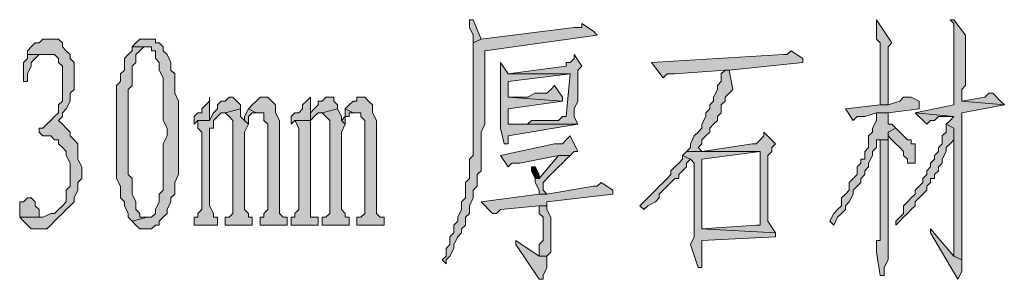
# Model space of a CAD drawing. Extents: x 566443 to 590371, y 3845226 to 3876576.
# Tile 202 of 221: x 586688.74 to 586699.49, y 3853981.88 to 3853984.72. Entities that reach past the tile are written whole.
import ezdxf

# ---------------------------------------------------------------- set-up
doc = ezdxf.new("R2010")
doc.units = 0
doc.layers.add('C00-00-00', color=7, linetype='CONTINUOUS')

msp = doc.modelspace()

# ---------------------------------------------------------------- hatches: boundary and pattern name
at = {"layer": 'C00-00-00'}
h = msp.add_hatch(color=256, dxfattribs=at)
h.dxf.hatch_style = 2
h.paths.add_polyline_path([(586694.875, 3853984.679), (586694.875, 3853984.636), (586694.833, 3853984.636), (586694.791, 3853984.636), (586693.775, 3853984.509), (586693.69, 3853984.467), (586693.69, 3853983.282), (586693.69, 3853983.239), (586693.648, 3853983.197), (586693.648, 3853982.985), (586693.605, 3853982.943), (586693.605, 3853982.774), (586693.563, 3853982.731), (586693.563, 3853982.647), (586693.521, 3853982.562), (586693.521, 3853982.52), (586693.478, 3853982.477), (586693.478, 3853982.393), (586693.436, 3853982.35), (586693.436, 3853982.266), (586693.394, 3853982.223), (586693.394, 3853982.139), (586693.351, 3853982.096), (586693.394, 3853982.054), (586693.394, 3853982.096), (586693.436, 3853982.139), (586693.478, 3853982.223), (586693.478, 3853982.266), (586693.521, 3853982.35), (586693.563, 3853982.393), (586693.563, 3853982.435), (586693.605, 3853982.477), (586693.605, 3853982.562), (586693.648, 3853982.604), (586693.648, 3853982.689), (586693.69, 3853982.774), (586693.69, 3853982.858), (586693.732, 3853982.901), (586693.732, 3853983.028), (586693.775, 3853983.07), (586693.775, 3853983.493), (586693.817, 3853983.578), (586693.817, 3853984.382), (586695.045, 3853984.552), (586695.002, 3853984.594)])
h = msp.add_hatch(color=256, dxfattribs=at)
h.dxf.hatch_style = 2
h.paths.add_polyline_path([(586693.69, 3853984.721), (586693.648, 3853984.721), (586693.648, 3853984.636), (586693.69, 3853984.552), (586693.69, 3853984.467), (586693.775, 3853984.509)])
h = msp.add_hatch(color=256, dxfattribs=at)
h.dxf.hatch_style = 2
h.paths.add_polyline_path([(586698.093, 3853984.721), (586698.093, 3853984.509), (586698.135, 3853984.467), (586698.135, 3853983.79), (586698.22, 3853983.79), (586698.22, 3853984.086), (586698.22, 3853984.128), (586698.22, 3853984.425), (586698.262, 3853984.467)])
h = msp.add_hatch(color=256, dxfattribs=at)
h.dxf.hatch_style = 2
h.paths.add_polyline_path([(586698.939, 3853984.721), (586698.897, 3853984.721), (586698.939, 3853984.679), (586698.939, 3853983.79), (586698.516, 3853983.705), (586698.939, 3853983.663), (586698.897, 3853983.62), (586698.855, 3853983.578), (586698.939, 3853983.536), (586698.939, 3853982.139), (586699.024, 3853982.096), (586699.024, 3853982.562), (586699.024, 3853982.689), (586699.024, 3853983.705), (586699.49, 3853983.79), (586699.024, 3853983.832), (586699.024, 3853983.959), (586699.066, 3853984.001), (586699.066, 3853984.552)])
h = msp.add_hatch(color=256, dxfattribs=at)
h.dxf.hatch_style = 2
h.paths.add_polyline_path([(586689.076, 3853984.509), (586688.991, 3853984.509), (586688.949, 3853984.467), (586688.906, 3853984.467), (586688.864, 3853984.425), (586688.822, 3853984.382), (586688.822, 3853984.34), (586689.033, 3853984.34), (586689.118, 3853984.34), (586689.16, 3853984.298), (586689.16, 3853984.255), (586689.203, 3853984.213), (586689.203, 3853983.832), (586689.16, 3853983.79), (586689.16, 3853983.705), (586689.118, 3853983.663), (586689.076, 3853983.62), (586689.033, 3853983.578), (586688.991, 3853983.536), (586688.949, 3853983.536), (586688.949, 3853983.493), (586688.991, 3853983.451), (586689.076, 3853983.451), (586689.118, 3853983.409), (586689.16, 3853983.409), (586689.16, 3853983.366), (586689.203, 3853983.324), (586689.245, 3853983.282), (586689.245, 3853983.239), (586689.287, 3853983.155), (586689.287, 3853982.901), (586689.245, 3853982.858), (586689.245, 3853982.731), (586689.203, 3853982.689), (586689.16, 3853982.647), (586689.118, 3853982.604), (586689.076, 3853982.604), (586688.991, 3853982.562), (586688.737, 3853982.562), (586688.779, 3853982.52), (586688.822, 3853982.477), (586688.864, 3853982.435), (586689.033, 3853982.435), (586689.076, 3853982.477), (586689.118, 3853982.52), (586689.16, 3853982.562), (586689.203, 3853982.604), (586689.245, 3853982.647), (586689.287, 3853982.689), (586689.33, 3853982.731), (586689.33, 3853982.774), (586689.372, 3853982.858), (586689.372, 3853982.943), (586689.414, 3853982.985), (586689.414, 3853983.112), (586689.372, 3853983.197), (586689.372, 3853983.366), (586689.33, 3853983.409), (586689.287, 3853983.451), (586689.287, 3853983.493), (586689.245, 3853983.536), (586689.203, 3853983.578), (586689.16, 3853983.62), (586689.203, 3853983.663), (586689.203, 3853983.705), (586689.245, 3853983.747), (586689.287, 3853983.832), (586689.287, 3853983.917), (586689.33, 3853983.959), (586689.33, 3853984.255), (586689.287, 3853984.298), (586689.287, 3853984.34), (586689.245, 3853984.382), (586689.203, 3853984.425), (586689.203, 3853984.467), (586689.16, 3853984.509)])
h = msp.add_hatch(color=256, dxfattribs=at)
h.dxf.hatch_style = 2
h.paths.add_polyline_path([(586690.134, 3853984.509), (586690.049, 3853984.509), (586690.007, 3853984.467), (586689.965, 3853984.425), (586690.176, 3853984.425), (586690.176, 3853984.382), (586690.219, 3853984.382), (586690.219, 3853984.298), (586690.261, 3853984.255), (586690.261, 3853984.171), (586690.303, 3853984.086), (586690.303, 3853983.62), (586690.346, 3853983.536), (586690.346, 3853983.493), (586690.346, 3853983.451), (586690.303, 3853983.366), (586690.303, 3853982.858), (586690.261, 3853982.816), (586690.261, 3853982.731), (586690.219, 3853982.647), (586690.219, 3853982.604), (586690.176, 3853982.562), (586690.134, 3853982.562), (586689.965, 3853982.52), (586690.007, 3853982.477), (586690.049, 3853982.435), (586690.176, 3853982.435), (586690.219, 3853982.477), (586690.261, 3853982.477), (586690.261, 3853982.52), (586690.303, 3853982.562), (586690.346, 3853982.604), (586690.346, 3853982.647), (586690.388, 3853982.731), (586690.388, 3853982.774), (586690.43, 3853982.816), (586690.43, 3853982.943), (586690.473, 3853983.028), (586690.473, 3853983.832), (586690.43, 3853983.917), (586690.43, 3853984.128), (586690.388, 3853984.171), (586690.388, 3853984.255), (586690.346, 3853984.34), (586690.303, 3853984.382), (586690.303, 3853984.425), (586690.261, 3853984.467), (586690.219, 3853984.467), (586690.219, 3853984.509)])
h = msp.add_hatch(color=256, dxfattribs=at)
h.dxf.hatch_style = 2
h.paths.add_polyline_path([(586689.965, 3853984.425), (586689.965, 3853984.382), (586689.922, 3853984.34), (586689.88, 3853984.298), (586689.88, 3853984.171), (586689.838, 3853984.128), (586689.838, 3853984.044), (586689.795, 3853984.001), (586689.795, 3853982.985), (586689.838, 3853982.901), (586689.838, 3853982.774), (586689.88, 3853982.731), (586689.88, 3853982.689), (586689.922, 3853982.604), (586689.922, 3853982.562), (586689.965, 3853982.52), (586690.134, 3853982.562), (586690.049, 3853982.562), (586690.049, 3853982.604), (586690.007, 3853982.647), (586690.007, 3853982.731), (586689.965, 3853982.816), (586689.965, 3853982.985), (586689.922, 3853983.028), (586689.922, 3853983.959), (586689.965, 3853984.001), (586689.965, 3853984.213), (586690.007, 3853984.255), (586690.007, 3853984.34), (586690.049, 3853984.382), (586690.092, 3853984.425), (586690.134, 3853984.425)])
h = msp.add_hatch(color=256, dxfattribs=at)
h.dxf.hatch_style = 2
h.paths.add_polyline_path([(586697.161, 3853984.382), (586697.119, 3853984.34), (586697.077, 3853984.34), (586695.637, 3853984.255), (586695.764, 3853984.086), (586695.807, 3853984.128), (586695.891, 3853984.128), (586696.442, 3853984.171), (586696.484, 3853984.171), (586697.288, 3853984.255), (586697.288, 3853984.298)])
h = msp.add_hatch(color=256, dxfattribs=at)
h.dxf.hatch_style = 2
h.paths.add_polyline_path([(586688.822, 3853984.34), (586688.822, 3853984.298), (586688.779, 3853984.255), (586688.779, 3853984.044), (586688.822, 3853984.044), (586688.822, 3853984.128), (586688.864, 3853984.213), (586688.864, 3853984.255), (586688.906, 3853984.298), (586688.949, 3853984.34), (586689.033, 3853984.34)])
h = msp.add_hatch(color=256, dxfattribs=at)
h.dxf.hatch_style = 2
h.paths.add_polyline_path([(586693.986, 3853984.255), (586693.986, 3853983.536), (586694.029, 3853983.366), (586694.071, 3853983.366), (586694.071, 3853983.409), (586694.071, 3853983.451), (586694.833, 3853983.578), (586694.071, 3853983.578), (586694.071, 3853983.62), (586694.071, 3853983.663), (586694.071, 3853983.747), (586694.664, 3853983.832), (586694.071, 3853983.874), (586694.071, 3853984.044), (586694.748, 3853984.128), (586694.071, 3853984.128)])
h = msp.add_hatch(color=256, dxfattribs=at)
h.dxf.hatch_style = 2
h.paths.add_polyline_path([(586694.791, 3853984.34), (586694.791, 3853984.298), (586694.748, 3853984.255), (586694.706, 3853984.255), (586694.706, 3853984.213), (586694.071, 3853984.128), (586694.748, 3853984.128), (586694.706, 3853983.663), (586694.664, 3853983.663), (586694.621, 3853983.62), (586694.325, 3853983.62), (586694.283, 3853983.578), (586694.071, 3853983.578), (586694.833, 3853983.578), (586694.791, 3853983.663), (586694.791, 3853983.747), (586694.833, 3853983.832), (586694.833, 3853983.917), (586694.833, 3853984.171), (586694.875, 3853984.213)])
h = msp.add_hatch(color=256, dxfattribs=at)
h.dxf.hatch_style = 2
h.paths.add_polyline_path([(586696.484, 3853984.171), (586696.442, 3853984.171), (586696.399, 3853984.128), (586696.399, 3853984.044), (586696.357, 3853984.001), (586696.357, 3853983.959), (586696.315, 3853983.874), (586696.315, 3853983.832), (586696.272, 3853983.79), (586696.272, 3853983.747), (586696.23, 3853983.705), (586696.23, 3853983.663), (586696.188, 3853983.578), (586696.188, 3853983.536), (586696.145, 3853983.493), (586696.103, 3853983.451), (586696.061, 3853983.366), (586696.061, 3853983.324), (586696.018, 3853983.282), (586696.188, 3853983.282), (586696.145, 3853983.324), (586696.188, 3853983.366), (586696.188, 3853983.409), (586696.23, 3853983.451), (586696.272, 3853983.493), (586696.272, 3853983.536), (586696.315, 3853983.578), (586696.357, 3853983.62), (586696.357, 3853983.663), (586696.399, 3853983.705), (586696.399, 3853983.79), (586696.442, 3853983.832), (586696.442, 3853983.874), (586696.484, 3853983.917), (586696.526, 3853983.959)])
h = msp.add_hatch(color=256, dxfattribs=at)
h.dxf.hatch_style = 2
h.paths.add_polyline_path([(586694.579, 3853984.001), (586694.537, 3853983.959), (586694.494, 3853983.917), (586694.367, 3853983.917), (586694.283, 3853983.874), (586694.071, 3853983.874), (586694.664, 3853983.832), (586694.664, 3853983.874)])
h = msp.add_hatch(color=256, dxfattribs=at)
h.dxf.hatch_style = 2
h.paths.add_polyline_path([(586690.811, 3853983.874), (586690.811, 3853983.832), (586690.769, 3853983.79), (586690.727, 3853983.747), (586690.727, 3853983.705), (586690.684, 3853983.705), (586690.642, 3853983.663), (586690.642, 3853983.578), (586690.684, 3853983.62), (586690.811, 3853983.62)])
h = msp.add_hatch(color=256, dxfattribs=at)
h.dxf.hatch_style = 2
h.paths.add_polyline_path([(586691.065, 3853983.874), (586691.023, 3853983.874), (586690.981, 3853983.832), (586690.938, 3853983.832), (586690.896, 3853983.79), (586690.896, 3853983.747), (586690.854, 3853983.705), (586690.811, 3853983.62), (586690.684, 3853983.62), (586690.684, 3853983.536), (586690.727, 3853983.493), (586690.727, 3853982.647), (586690.684, 3853982.604), (586690.684, 3853982.562), (586690.642, 3853982.562), (586690.642, 3853982.477), (586690.896, 3853982.477), (586690.896, 3853982.562), (586690.854, 3853982.562), (586690.854, 3853982.604), (586690.811, 3853982.689), (586690.811, 3853983.536), (586690.854, 3853983.536), (586690.854, 3853983.62), (586690.896, 3853983.663), (586690.938, 3853983.705), (586690.981, 3853983.705), (586691.15, 3853983.747), (586691.15, 3853983.79), (586691.108, 3853983.832)])
h = msp.add_hatch(color=256, dxfattribs=at)
h.dxf.hatch_style = 2
h.paths.add_polyline_path([(586691.404, 3853983.874), (586691.362, 3853983.874), (586691.319, 3853983.832), (586691.277, 3853983.79), (586691.235, 3853983.747), (586691.319, 3853983.705), (586691.404, 3853983.705), (586691.404, 3853983.663), (586691.404, 3853983.62), (586691.446, 3853983.578), (586691.446, 3853982.647), (586691.404, 3853982.604), (586691.404, 3853982.562), (586691.362, 3853982.562), (586691.362, 3853982.477), (586691.658, 3853982.477), (586691.658, 3853982.562), (586691.616, 3853982.562), (586691.573, 3853982.604), (586691.573, 3853982.647), (586691.573, 3853983.62), (586691.531, 3853983.705), (586691.531, 3853983.79), (586691.489, 3853983.832), (586691.446, 3853983.874)])
h = msp.add_hatch(color=256, dxfattribs=at)
h.dxf.hatch_style = 2
h.paths.add_polyline_path([(586691.912, 3853983.874), (586691.87, 3853983.832), (586691.827, 3853983.79), (586691.827, 3853983.747), (586691.785, 3853983.705), (586691.743, 3853983.705), (586691.7, 3853983.663), (586691.7, 3853983.578), (586691.743, 3853983.62), (586691.912, 3853983.62)])
h = msp.add_hatch(color=256, dxfattribs=at)
h.dxf.hatch_style = 2
h.paths.add_polyline_path([(586692.124, 3853983.874), (586692.081, 3853983.874), (586692.039, 3853983.832), (586691.997, 3853983.832), (586691.997, 3853983.79), (586691.954, 3853983.747), (586691.912, 3853983.705), (586691.912, 3853983.62), (586691.743, 3853983.62), (586691.785, 3853983.536), (586691.785, 3853982.647), (586691.743, 3853982.604), (586691.743, 3853982.562), (586691.7, 3853982.562), (586691.7, 3853982.477), (586691.997, 3853982.477), (586691.997, 3853982.562), (586691.954, 3853982.562), (586691.912, 3853982.562), (586691.912, 3853982.604), (586691.912, 3853983.62), (586691.954, 3853983.663), (586691.997, 3853983.705), (586692.039, 3853983.705), (586692.208, 3853983.747), (586692.208, 3853983.79), (586692.166, 3853983.832), (586692.166, 3853983.874)])
h = msp.add_hatch(color=256, dxfattribs=at)
h.dxf.hatch_style = 2
h.paths.add_polyline_path([(586692.462, 3853983.874), (586692.42, 3853983.874), (586692.42, 3853983.832), (586692.378, 3853983.832), (586692.335, 3853983.79), (586692.293, 3853983.747), (586692.378, 3853983.705), (586692.462, 3853983.705), (586692.462, 3853983.663), (586692.505, 3853983.62), (586692.505, 3853982.604), (586692.462, 3853982.562), (586692.42, 3853982.562), (586692.42, 3853982.477), (586692.716, 3853982.477), (586692.716, 3853982.562), (586692.674, 3853982.562), (586692.632, 3853982.604), (586692.632, 3853982.647), (586692.632, 3853983.62), (586692.589, 3853983.705), (586692.589, 3853983.79), (586692.547, 3853983.832), (586692.505, 3853983.874)])
h = msp.add_hatch(color=256, dxfattribs=at)
h.dxf.hatch_style = 2
h.paths.add_polyline_path([(586698.474, 3853983.874), (586698.389, 3853983.874), (586698.347, 3853983.832), (586698.22, 3853983.79), (586698.135, 3853983.79), (586697.754, 3853983.747), (586697.839, 3853983.62), (586697.881, 3853983.663), (586697.966, 3853983.663), (586698.093, 3853983.705), (586698.22, 3853983.705), (586698.558, 3853983.747), (586698.558, 3853983.832)])
h = msp.add_hatch(color=256, dxfattribs=at)
h.dxf.hatch_style = 2
h.paths.add_polyline_path([(586699.363, 3853983.917), (586699.32, 3853983.917), (586699.278, 3853983.874), (586699.024, 3853983.832), (586699.49, 3853983.79), (586699.447, 3853983.832)])
h = msp.add_hatch(color=256, dxfattribs=at)
h.dxf.hatch_style = 2
h.paths.add_polyline_path([(586691.15, 3853983.747), (586690.981, 3853983.705), (586691.023, 3853983.663), (586691.065, 3853983.62), (586691.065, 3853982.604), (586691.023, 3853982.562), (586690.981, 3853982.562), (586690.981, 3853982.477), (586691.277, 3853982.477), (586691.277, 3853982.562), (586691.235, 3853982.562), (586691.235, 3853982.604), (586691.192, 3853982.647), (586691.192, 3853983.493), (586691.235, 3853983.578), (586691.192, 3853983.62), (586691.15, 3853983.663)])
h = msp.add_hatch(color=256, dxfattribs=at)
h.dxf.hatch_style = 2
h.paths.add_polyline_path([(586691.235, 3853983.747), (586691.192, 3853983.663), (586691.192, 3853983.62), (586691.235, 3853983.578), (586691.235, 3853983.663), (586691.277, 3853983.705), (586691.319, 3853983.705)])
h = msp.add_hatch(color=256, dxfattribs=at)
h.dxf.hatch_style = 2
h.paths.add_polyline_path([(586692.208, 3853983.747), (586692.039, 3853983.705), (586692.081, 3853983.663), (586692.124, 3853983.62), (586692.124, 3853982.604), (586692.081, 3853982.562), (586692.039, 3853982.562), (586692.039, 3853982.477), (586692.335, 3853982.477), (586692.335, 3853982.562), (586692.293, 3853982.562), (586692.293, 3853982.604), (586692.251, 3853982.647), (586692.251, 3853983.493), (586692.293, 3853983.578), (586692.251, 3853983.62), (586692.251, 3853983.663)])
h = msp.add_hatch(color=256, dxfattribs=at)
h.dxf.hatch_style = 2
h.paths.add_polyline_path([(586692.293, 3853983.747), (586692.293, 3853983.663), (586692.251, 3853983.62), (586692.293, 3853983.578), (586692.293, 3853983.663), (586692.335, 3853983.663), (586692.335, 3853983.705), (586692.378, 3853983.705)])
h = msp.add_hatch(color=256, dxfattribs=at)
h.dxf.hatch_style = 2
h.paths.add_polyline_path([(586698.22, 3853983.705), (586698.093, 3853983.705), (586698.093, 3853983.663), (586698.093, 3853983.62), (586698.05, 3853983.536), (586698.05, 3853983.493), (586698.008, 3853983.451), (586698.008, 3853983.324), (586697.966, 3853983.282), (586697.966, 3853983.197), (586697.923, 3853983.197), (586697.923, 3853983.155), (586697.881, 3853983.112), (586697.881, 3853983.028), (586697.839, 3853982.985), (586697.796, 3853982.943), (586697.796, 3853982.858), (586697.754, 3853982.816), (586697.712, 3853982.774), (586697.712, 3853982.689), (586697.669, 3853982.647), (586697.627, 3853982.604), (586697.585, 3853982.52), (586697.627, 3853982.477), (586697.669, 3853982.562), (586697.712, 3853982.604), (586697.754, 3853982.647), (586697.754, 3853982.689), (586697.796, 3853982.731), (586697.839, 3853982.816), (586697.839, 3853982.858), (586697.881, 3853982.901), (586697.923, 3853982.943), (586697.923, 3853982.985), (586697.966, 3853983.028), (586697.966, 3853983.07), (586698.008, 3853983.112), (586698.008, 3853983.155), (586698.05, 3853983.239), (586698.05, 3853983.282), (586698.093, 3853983.324), (586698.093, 3853983.409), (586698.135, 3853983.409), (586698.22, 3853983.409), (586698.22, 3853983.493), (586698.304, 3853983.536), (586698.262, 3853983.578), (586698.22, 3853983.578), (586698.22, 3853983.62)])
h = msp.add_hatch(color=256, dxfattribs=at)
h.dxf.hatch_style = 2
h.paths.add_polyline_path([(586698.516, 3853983.705), (586698.643, 3853983.578), (586698.685, 3853983.62), (586698.728, 3853983.62), (586698.77, 3853983.663), (586698.939, 3853983.663)])
h = msp.add_hatch(color=256, dxfattribs=at)
h.dxf.hatch_style = 2
h.paths.add_polyline_path([(586696.865, 3853983.493), (586696.865, 3853983.451), (586696.823, 3853983.409), (586696.78, 3853983.366), (586696.738, 3853983.366), (586696.188, 3853983.282), (586696.018, 3853983.282), (586696.823, 3853983.282), (586696.823, 3853982.477), (586696.78, 3853982.477), (586696.188, 3853982.435), (586696.992, 3853982.393), (586696.907, 3853982.52), (586696.907, 3853983.197), (586696.907, 3853983.239), (586696.95, 3853983.282), (586696.95, 3853983.324), (586696.992, 3853983.366)])
h = msp.add_hatch(color=256, dxfattribs=at)
h.dxf.hatch_style = 2
h.paths.add_polyline_path([(586698.304, 3853983.536), (586698.22, 3853983.493), (586698.22, 3853983.451), (586698.262, 3853983.409), (586698.304, 3853983.366), (586698.347, 3853983.324), (586698.389, 3853983.282), (586698.389, 3853983.239), (586698.431, 3853983.197), (586698.431, 3853983.155), (586698.474, 3853983.155), (586698.516, 3853983.155), (586698.516, 3853983.197), (586698.516, 3853983.366), (586698.474, 3853983.366), (586698.474, 3853983.409), (586698.431, 3853983.409), (586698.389, 3853983.451), (586698.347, 3853983.493)])
h = msp.add_hatch(color=256, dxfattribs=at)
h.dxf.hatch_style = 2
h.paths.add_polyline_path([(586698.855, 3853983.578), (586698.855, 3853983.493), (586698.812, 3853983.451), (586698.812, 3853983.366), (586698.77, 3853983.324), (586698.77, 3853983.282), (586698.728, 3853983.239), (586698.728, 3853983.197), (586698.685, 3853983.155), (586698.685, 3853983.112), (586698.643, 3853983.07), (586698.643, 3853983.028), (586698.601, 3853982.985), (586698.601, 3853982.943), (586698.558, 3853982.901), (586698.516, 3853982.858), (586698.516, 3853982.816), (586698.474, 3853982.774), (586698.431, 3853982.731), (586698.389, 3853982.689), (586698.389, 3853982.604), (586698.347, 3853982.562), (586698.304, 3853982.52), (586698.304, 3853982.477), (586698.347, 3853982.52), (586698.389, 3853982.562), (586698.431, 3853982.604), (586698.474, 3853982.647), (586698.516, 3853982.689), (586698.516, 3853982.731), (586698.558, 3853982.774), (586698.601, 3853982.816), (586698.643, 3853982.858), (586698.643, 3853982.901), (586698.685, 3853982.943), (586698.685, 3853982.985), (586698.728, 3853982.985), (586698.728, 3853983.028), (586698.77, 3853983.07), (586698.77, 3853983.112), (586698.812, 3853983.155), (586698.812, 3853983.197), (586698.855, 3853983.282), (586698.855, 3853983.324), (586698.897, 3853983.366), (586698.939, 3853983.409), (586698.939, 3853983.536)])
h = msp.add_hatch(color=256, dxfattribs=at)
h.dxf.hatch_style = 2
h.paths.add_polyline_path([(586694.748, 3853983.451), (586694.706, 3853983.409), (586694.664, 3853983.366), (586694.579, 3853983.366), (586693.986, 3853983.239), (586694.071, 3853983.112), (586694.113, 3853983.155), (586694.198, 3853983.155), (586694.621, 3853983.239), (586694.748, 3853983.239), (586694.791, 3853983.282), (586694.833, 3853983.282)])
h = msp.add_hatch(color=256, dxfattribs=at)
h.dxf.hatch_style = 2
h.paths.add_polyline_path([(586698.22, 3853983.409), (586698.135, 3853983.409), (586698.135, 3853983.324), (586698.135, 3853982.308), (586698.093, 3853982.308), (586698.093, 3853982.181), (586698.135, 3853981.927), (586698.177, 3853981.927), (586698.177, 3853982.012), (586698.22, 3853982.096)])
h = msp.add_hatch(color=256, dxfattribs=at)
h.dxf.hatch_style = 2
h.paths.add_polyline_path([(586696.018, 3853983.282), (586695.976, 3853983.239), (586696.061, 3853983.197), (586696.103, 3853983.155), (586696.103, 3853982.35), (586696.061, 3853982.266), (586696.145, 3853982.012), (586696.188, 3853982.012), (586696.188, 3853982.308), (586696.992, 3853982.35), (586696.992, 3853982.393), (586696.188, 3853982.435), (586696.188, 3853983.197), (586696.823, 3853983.282)])
h = msp.add_hatch(color=256, dxfattribs=at)
h.dxf.hatch_style = 2
h.paths.add_polyline_path([(586694.748, 3853983.239), (586694.621, 3853983.239), (586694.41, 3853982.985), (586694.367, 3853982.985), (586694.367, 3853982.943), (586694.41, 3853982.858), (586694.41, 3853982.816), (586694.494, 3853982.816), (586694.452, 3853982.858), (586694.452, 3853982.943), (586694.537, 3853983.028), (586694.579, 3853983.07), (586694.621, 3853983.112), (586694.664, 3853983.155), (586694.706, 3853983.197)])
h = msp.add_hatch(color=256, dxfattribs=at)
h.dxf.hatch_style = 2
h.paths.add_polyline_path([(586695.976, 3853983.239), (586695.976, 3853983.197), (586695.934, 3853983.155), (586695.891, 3853983.112), (586695.849, 3853983.07), (586695.849, 3853983.028), (586695.807, 3853982.985), (586695.764, 3853982.943), (586695.722, 3853982.901), (586695.68, 3853982.858), (586695.637, 3853982.816), (586695.595, 3853982.774), (586695.553, 3853982.731), (586695.51, 3853982.689), (586695.553, 3853982.647), (586695.595, 3853982.689), (586695.68, 3853982.731), (586695.722, 3853982.774), (586695.722, 3853982.816), (586695.764, 3853982.858), (586695.807, 3853982.901), (586695.849, 3853982.943), (586695.891, 3853982.985), (586695.934, 3853982.985), (586695.934, 3853983.028), (586695.976, 3853983.07), (586696.018, 3853983.112), (586696.018, 3853983.155), (586696.061, 3853983.197)])
h = msp.add_hatch(color=256, dxfattribs=at)
h.dxf.hatch_style = 2
h.paths.add_polyline_path([(586694.367, 3853983.112), (586694.325, 3853983.112), (586694.325, 3853983.07), (586694.367, 3853982.985), (586694.41, 3853982.985), (586694.41, 3853983.028)])
h = msp.add_hatch(color=256, dxfattribs=at)
h.dxf.hatch_style = 2
h.paths.add_polyline_path([(586695.087, 3853982.943), (586695.045, 3853982.901), (586695.002, 3853982.901), (586694.494, 3853982.816), (586694.41, 3853982.816), (586693.775, 3853982.731), (586693.902, 3853982.604), (586693.944, 3853982.604), (586693.986, 3853982.647), (586694.41, 3853982.689), (586694.494, 3853982.689), (586694.494, 3853982.731), (586695.214, 3853982.816), (586695.214, 3853982.858)])
h = msp.add_hatch(color=256, dxfattribs=at)
h.dxf.hatch_style = 2
h.paths.add_polyline_path([(586688.822, 3853982.774), (586688.779, 3853982.731), (586688.737, 3853982.731), (586688.737, 3853982.689), (586688.737, 3853982.562), (586688.949, 3853982.562), (586688.949, 3853982.647), (586688.906, 3853982.689), (586688.906, 3853982.731), (586688.864, 3853982.774)])
h = msp.add_hatch(color=256, dxfattribs=at)
h.dxf.hatch_style = 2
h.paths.add_polyline_path([(586694.494, 3853982.689), (586694.41, 3853982.689), (586694.41, 3853982.604), (586694.452, 3853982.562), (586694.452, 3853982.308), (586694.41, 3853982.266), (586694.41, 3853982.139), (586694.494, 3853982.139), (586694.537, 3853982.181), (586694.537, 3853982.562), (586694.494, 3853982.647)])
h = msp.add_hatch(color=256, dxfattribs=at)
h.dxf.hatch_style = 2
h.paths.add_polyline_path([(586698.685, 3853982.435), (586698.685, 3853982.393), (586698.982, 3853981.885), (586699.024, 3853981.969), (586699.024, 3853982.096), (586698.939, 3853982.139)])
h = msp.add_hatch(color=256, dxfattribs=at)
h.dxf.hatch_style = 2
h.paths.add_polyline_path([(586694.156, 3853982.308), (586694.156, 3853982.266), (586694.41, 3853981.885), (586694.452, 3853981.885), (586694.452, 3853981.927), (586694.494, 3853982.012), (586694.494, 3853982.139), (586694.41, 3853982.139)])

# ---------------------------------------------------------------- linework, layer by layer
at = {"layer": 'C00-00-00', "lineweight": 0}
for points in [[(586694.875, 3853984.679), (586694.875, 3853984.636), (586694.833, 3853984.636), (586694.791, 3853984.636), (586693.775, 3853984.509), (586693.69, 3853984.467), (586693.69, 3853983.282), (586693.69, 3853983.239), (586693.648, 3853983.197), (586693.648, 3853982.985), (586693.605, 3853982.943), (586693.605, 3853982.774), (586693.563, 3853982.731), (586693.563, 3853982.647), (586693.521, 3853982.562), (586693.521, 3853982.52), (586693.478, 3853982.477), (586693.478, 3853982.393), (586693.436, 3853982.35), (586693.436, 3853982.266), (586693.394, 3853982.223), (586693.394, 3853982.139), (586693.351, 3853982.096), (586693.394, 3853982.054), (586693.394, 3853982.096), (586693.436, 3853982.139), (586693.478, 3853982.223), (586693.478, 3853982.266), (586693.521, 3853982.35), (586693.563, 3853982.393), (586693.563, 3853982.435), (586693.605, 3853982.477), (586693.605, 3853982.562), (586693.648, 3853982.604), (586693.648, 3853982.689), (586693.69, 3853982.774), (586693.69, 3853982.858), (586693.732, 3853982.901), (586693.732, 3853983.028), (586693.775, 3853983.07), (586693.775, 3853983.493), (586693.817, 3853983.578), (586693.817, 3853984.382), (586695.045, 3853984.552), (586695.002, 3853984.594)], [(586693.69, 3853984.721), (586693.648, 3853984.721), (586693.648, 3853984.636), (586693.69, 3853984.552), (586693.69, 3853984.467), (586693.775, 3853984.509)], [(586698.093, 3853984.721), (586698.093, 3853984.509), (586698.135, 3853984.467), (586698.135, 3853983.79), (586698.22, 3853983.79), (586698.22, 3853984.086), (586698.22, 3853984.128), (586698.22, 3853984.425), (586698.262, 3853984.467)], [(586698.939, 3853984.721), (586698.897, 3853984.721), (586698.939, 3853984.679), (586698.939, 3853983.79), (586698.516, 3853983.705), (586698.939, 3853983.663), (586698.897, 3853983.62), (586698.855, 3853983.578), (586698.939, 3853983.536), (586698.939, 3853982.139), (586699.024, 3853982.096), (586699.024, 3853982.562), (586699.024, 3853982.689), (586699.024, 3853983.705), (586699.49, 3853983.79), (586699.024, 3853983.832), (586699.024, 3853983.959), (586699.066, 3853984.001), (586699.066, 3853984.552)], [(586689.076, 3853984.509), (586688.991, 3853984.509), (586688.949, 3853984.467), (586688.906, 3853984.467), (586688.864, 3853984.425), (586688.822, 3853984.382), (586688.822, 3853984.34), (586689.033, 3853984.34), (586689.118, 3853984.34), (586689.16, 3853984.298), (586689.16, 3853984.255), (586689.203, 3853984.213), (586689.203, 3853983.832), (586689.16, 3853983.79), (586689.16, 3853983.705), (586689.118, 3853983.663), (586689.076, 3853983.62), (586689.033, 3853983.578), (586688.991, 3853983.536), (586688.949, 3853983.536), (586688.949, 3853983.493), (586688.991, 3853983.451), (586689.076, 3853983.451), (586689.118, 3853983.409), (586689.16, 3853983.409), (586689.16, 3853983.366), (586689.203, 3853983.324), (586689.245, 3853983.282), (586689.245, 3853983.239), (586689.287, 3853983.155), (586689.287, 3853982.901), (586689.245, 3853982.858), (586689.245, 3853982.731), (586689.203, 3853982.689), (586689.16, 3853982.647), (586689.118, 3853982.604), (586689.076, 3853982.604), (586688.991, 3853982.562), (586688.737, 3853982.562), (586688.779, 3853982.52), (586688.822, 3853982.477), (586688.864, 3853982.435), (586689.033, 3853982.435), (586689.076, 3853982.477), (586689.118, 3853982.52), (586689.16, 3853982.562), (586689.203, 3853982.604), (586689.245, 3853982.647), (586689.287, 3853982.689), (586689.33, 3853982.731), (586689.33, 3853982.774), (586689.372, 3853982.858), (586689.372, 3853982.943), (586689.414, 3853982.985), (586689.414, 3853983.112), (586689.372, 3853983.197), (586689.372, 3853983.366), (586689.33, 3853983.409), (586689.287, 3853983.451), (586689.287, 3853983.493), (586689.245, 3853983.536), (586689.203, 3853983.578), (586689.16, 3853983.62), (586689.203, 3853983.663), (586689.203, 3853983.705), (586689.245, 3853983.747), (586689.287, 3853983.832), (586689.287, 3853983.917), (586689.33, 3853983.959), (586689.33, 3853984.255), (586689.287, 3853984.298), (586689.287, 3853984.34), (586689.245, 3853984.382), (586689.203, 3853984.425), (586689.203, 3853984.467), (586689.16, 3853984.509)], [(586690.134, 3853984.509), (586690.049, 3853984.509), (586690.007, 3853984.467), (586689.965, 3853984.425), (586690.176, 3853984.425), (586690.176, 3853984.382), (586690.219, 3853984.382), (586690.219, 3853984.298), (586690.261, 3853984.255), (586690.261, 3853984.171), (586690.303, 3853984.086), (586690.303, 3853983.62), (586690.346, 3853983.536), (586690.346, 3853983.493), (586690.346, 3853983.451), (586690.303, 3853983.366), (586690.303, 3853982.858), (586690.261, 3853982.816), (586690.261, 3853982.731), (586690.219, 3853982.647), (586690.219, 3853982.604), (586690.176, 3853982.562), (586690.134, 3853982.562), (586689.965, 3853982.52), (586690.007, 3853982.477), (586690.049, 3853982.435), (586690.176, 3853982.435), (586690.219, 3853982.477), (586690.261, 3853982.477), (586690.261, 3853982.52), (586690.303, 3853982.562), (586690.346, 3853982.604), (586690.346, 3853982.647), (586690.388, 3853982.731), (586690.388, 3853982.774), (586690.43, 3853982.816), (586690.43, 3853982.943), (586690.473, 3853983.028), (586690.473, 3853983.832), (586690.43, 3853983.917), (586690.43, 3853984.128), (586690.388, 3853984.171), (586690.388, 3853984.255), (586690.346, 3853984.34), (586690.303, 3853984.382), (586690.303, 3853984.425), (586690.261, 3853984.467), (586690.219, 3853984.467), (586690.219, 3853984.509)], [(586689.965, 3853984.425), (586689.965, 3853984.382), (586689.922, 3853984.34), (586689.88, 3853984.298), (586689.88, 3853984.171), (586689.838, 3853984.128), (586689.838, 3853984.044), (586689.795, 3853984.001), (586689.795, 3853982.985), (586689.838, 3853982.901), (586689.838, 3853982.774), (586689.88, 3853982.731), (586689.88, 3853982.689), (586689.922, 3853982.604), (586689.922, 3853982.562), (586689.965, 3853982.52), (586690.134, 3853982.562), (586690.049, 3853982.562), (586690.049, 3853982.604), (586690.007, 3853982.647), (586690.007, 3853982.731), (586689.965, 3853982.816), (586689.965, 3853982.985), (586689.922, 3853983.028), (586689.922, 3853983.959), (586689.965, 3853984.001), (586689.965, 3853984.213), (586690.007, 3853984.255), (586690.007, 3853984.34), (586690.049, 3853984.382), (586690.092, 3853984.425), (586690.134, 3853984.425)], [(586697.161, 3853984.382), (586697.119, 3853984.34), (586697.077, 3853984.34), (586695.637, 3853984.255), (586695.764, 3853984.086), (586695.807, 3853984.128), (586695.891, 3853984.128), (586696.442, 3853984.171), (586696.484, 3853984.171), (586697.288, 3853984.255), (586697.288, 3853984.298)], [(586688.822, 3853984.34), (586688.822, 3853984.298), (586688.779, 3853984.255), (586688.779, 3853984.044), (586688.822, 3853984.044), (586688.822, 3853984.128), (586688.864, 3853984.213), (586688.864, 3853984.255), (586688.906, 3853984.298), (586688.949, 3853984.34), (586689.033, 3853984.34)], [(586693.986, 3853984.255), (586693.986, 3853983.536), (586694.029, 3853983.366), (586694.071, 3853983.366), (586694.071, 3853983.409), (586694.071, 3853983.451), (586694.833, 3853983.578), (586694.071, 3853983.578), (586694.071, 3853983.62), (586694.071, 3853983.663), (586694.071, 3853983.747), (586694.664, 3853983.832), (586694.071, 3853983.874), (586694.071, 3853984.044), (586694.748, 3853984.128), (586694.071, 3853984.128)], [(586694.791, 3853984.34), (586694.791, 3853984.298), (586694.748, 3853984.255), (586694.706, 3853984.255), (586694.706, 3853984.213), (586694.071, 3853984.128), (586694.748, 3853984.128), (586694.706, 3853983.663), (586694.664, 3853983.663), (586694.621, 3853983.62), (586694.325, 3853983.62), (586694.283, 3853983.578), (586694.071, 3853983.578), (586694.833, 3853983.578), (586694.791, 3853983.663), (586694.791, 3853983.747), (586694.833, 3853983.832), (586694.833, 3853983.917), (586694.833, 3853984.171), (586694.875, 3853984.213)], [(586696.484, 3853984.171), (586696.442, 3853984.171), (586696.399, 3853984.128), (586696.399, 3853984.044), (586696.357, 3853984.001), (586696.357, 3853983.959), (586696.315, 3853983.874), (586696.315, 3853983.832), (586696.272, 3853983.79), (586696.272, 3853983.747), (586696.23, 3853983.705), (586696.23, 3853983.663), (586696.188, 3853983.578), (586696.188, 3853983.536), (586696.145, 3853983.493), (586696.103, 3853983.451), (586696.061, 3853983.366), (586696.061, 3853983.324), (586696.018, 3853983.282), (586696.188, 3853983.282), (586696.145, 3853983.324), (586696.188, 3853983.366), (586696.188, 3853983.409), (586696.23, 3853983.451), (586696.272, 3853983.493), (586696.272, 3853983.536), (586696.315, 3853983.578), (586696.357, 3853983.62), (586696.357, 3853983.663), (586696.399, 3853983.705), (586696.399, 3853983.79), (586696.442, 3853983.832), (586696.442, 3853983.874), (586696.484, 3853983.917), (586696.526, 3853983.959)], [(586694.579, 3853984.001), (586694.537, 3853983.959), (586694.494, 3853983.917), (586694.367, 3853983.917), (586694.283, 3853983.874), (586694.071, 3853983.874), (586694.664, 3853983.832), (586694.664, 3853983.874)], [(586690.811, 3853983.874), (586690.811, 3853983.832), (586690.769, 3853983.79), (586690.727, 3853983.747), (586690.727, 3853983.705), (586690.684, 3853983.705), (586690.642, 3853983.663), (586690.642, 3853983.578), (586690.684, 3853983.62), (586690.811, 3853983.62)], [(586691.065, 3853983.874), (586691.023, 3853983.874), (586690.981, 3853983.832), (586690.938, 3853983.832), (586690.896, 3853983.79), (586690.896, 3853983.747), (586690.854, 3853983.705), (586690.811, 3853983.62), (586690.684, 3853983.62), (586690.684, 3853983.536), (586690.727, 3853983.493), (586690.727, 3853982.647), (586690.684, 3853982.604), (586690.684, 3853982.562), (586690.642, 3853982.562), (586690.642, 3853982.477), (586690.896, 3853982.477), (586690.896, 3853982.562), (586690.854, 3853982.562), (586690.854, 3853982.604), (586690.811, 3853982.689), (586690.811, 3853983.536), (586690.854, 3853983.536), (586690.854, 3853983.62), (586690.896, 3853983.663), (586690.938, 3853983.705), (586690.981, 3853983.705), (586691.15, 3853983.747), (586691.15, 3853983.79), (586691.108, 3853983.832)], [(586691.404, 3853983.874), (586691.362, 3853983.874), (586691.319, 3853983.832), (586691.277, 3853983.79), (586691.235, 3853983.747), (586691.319, 3853983.705), (586691.404, 3853983.705), (586691.404, 3853983.663), (586691.404, 3853983.62), (586691.446, 3853983.578), (586691.446, 3853982.647), (586691.404, 3853982.604), (586691.404, 3853982.562), (586691.362, 3853982.562), (586691.362, 3853982.477), (586691.658, 3853982.477), (586691.658, 3853982.562), (586691.616, 3853982.562), (586691.573, 3853982.604), (586691.573, 3853982.647), (586691.573, 3853983.62), (586691.531, 3853983.705), (586691.531, 3853983.79), (586691.489, 3853983.832), (586691.446, 3853983.874)], [(586691.912, 3853983.874), (586691.87, 3853983.832), (586691.827, 3853983.79), (586691.827, 3853983.747), (586691.785, 3853983.705), (586691.743, 3853983.705), (586691.7, 3853983.663), (586691.7, 3853983.578), (586691.743, 3853983.62), (586691.912, 3853983.62)], [(586692.124, 3853983.874), (586692.081, 3853983.874), (586692.039, 3853983.832), (586691.997, 3853983.832), (586691.997, 3853983.79), (586691.954, 3853983.747), (586691.912, 3853983.705), (586691.912, 3853983.62), (586691.743, 3853983.62), (586691.785, 3853983.536), (586691.785, 3853982.647), (586691.743, 3853982.604), (586691.743, 3853982.562), (586691.7, 3853982.562), (586691.7, 3853982.477), (586691.997, 3853982.477), (586691.997, 3853982.562), (586691.954, 3853982.562), (586691.912, 3853982.562), (586691.912, 3853982.604), (586691.912, 3853983.62), (586691.954, 3853983.663), (586691.997, 3853983.705), (586692.039, 3853983.705), (586692.208, 3853983.747), (586692.208, 3853983.79), (586692.166, 3853983.832), (586692.166, 3853983.874)], [(586692.462, 3853983.874), (586692.42, 3853983.874), (586692.42, 3853983.832), (586692.378, 3853983.832), (586692.335, 3853983.79), (586692.293, 3853983.747), (586692.378, 3853983.705), (586692.462, 3853983.705), (586692.462, 3853983.663), (586692.505, 3853983.62), (586692.505, 3853982.604), (586692.462, 3853982.562), (586692.42, 3853982.562), (586692.42, 3853982.477), (586692.716, 3853982.477), (586692.716, 3853982.562), (586692.674, 3853982.562), (586692.632, 3853982.604), (586692.632, 3853982.647), (586692.632, 3853983.62), (586692.589, 3853983.705), (586692.589, 3853983.79), (586692.547, 3853983.832), (586692.505, 3853983.874)], [(586698.474, 3853983.874), (586698.389, 3853983.874), (586698.347, 3853983.832), (586698.22, 3853983.79), (586698.135, 3853983.79), (586697.754, 3853983.747), (586697.839, 3853983.62), (586697.881, 3853983.663), (586697.966, 3853983.663), (586698.093, 3853983.705), (586698.22, 3853983.705), (586698.558, 3853983.747), (586698.558, 3853983.832)], [(586699.363, 3853983.917), (586699.32, 3853983.917), (586699.278, 3853983.874), (586699.024, 3853983.832), (586699.49, 3853983.79), (586699.447, 3853983.832)], [(586691.15, 3853983.747), (586690.981, 3853983.705), (586691.023, 3853983.663), (586691.065, 3853983.62), (586691.065, 3853982.604), (586691.023, 3853982.562), (586690.981, 3853982.562), (586690.981, 3853982.477), (586691.277, 3853982.477), (586691.277, 3853982.562), (586691.235, 3853982.562), (586691.235, 3853982.604), (586691.192, 3853982.647), (586691.192, 3853983.493), (586691.235, 3853983.578), (586691.192, 3853983.62), (586691.15, 3853983.663)], [(586691.235, 3853983.747), (586691.192, 3853983.663), (586691.192, 3853983.62), (586691.235, 3853983.578), (586691.235, 3853983.663), (586691.277, 3853983.705), (586691.319, 3853983.705)], [(586692.208, 3853983.747), (586692.039, 3853983.705), (586692.081, 3853983.663), (586692.124, 3853983.62), (586692.124, 3853982.604), (586692.081, 3853982.562), (586692.039, 3853982.562), (586692.039, 3853982.477), (586692.335, 3853982.477), (586692.335, 3853982.562), (586692.293, 3853982.562), (586692.293, 3853982.604), (586692.251, 3853982.647), (586692.251, 3853983.493), (586692.293, 3853983.578), (586692.251, 3853983.62), (586692.251, 3853983.663)], [(586692.293, 3853983.747), (586692.293, 3853983.663), (586692.251, 3853983.62), (586692.293, 3853983.578), (586692.293, 3853983.663), (586692.335, 3853983.663), (586692.335, 3853983.705), (586692.378, 3853983.705)], [(586698.22, 3853983.705), (586698.093, 3853983.705), (586698.093, 3853983.663), (586698.093, 3853983.62), (586698.05, 3853983.536), (586698.05, 3853983.493), (586698.008, 3853983.451), (586698.008, 3853983.324), (586697.966, 3853983.282), (586697.966, 3853983.197), (586697.923, 3853983.197), (586697.923, 3853983.155), (586697.881, 3853983.112), (586697.881, 3853983.028), (586697.839, 3853982.985), (586697.796, 3853982.943), (586697.796, 3853982.858), (586697.754, 3853982.816), (586697.712, 3853982.774), (586697.712, 3853982.689), (586697.669, 3853982.647), (586697.627, 3853982.604), (586697.585, 3853982.52), (586697.627, 3853982.477), (586697.669, 3853982.562), (586697.712, 3853982.604), (586697.754, 3853982.647), (586697.754, 3853982.689), (586697.796, 3853982.731), (586697.839, 3853982.816), (586697.839, 3853982.858), (586697.881, 3853982.901), (586697.923, 3853982.943), (586697.923, 3853982.985), (586697.966, 3853983.028), (586697.966, 3853983.07), (586698.008, 3853983.112), (586698.008, 3853983.155), (586698.05, 3853983.239), (586698.05, 3853983.282), (586698.093, 3853983.324), (586698.093, 3853983.409), (586698.135, 3853983.409), (586698.22, 3853983.409), (586698.22, 3853983.493), (586698.304, 3853983.536), (586698.262, 3853983.578), (586698.22, 3853983.578), (586698.22, 3853983.62)], [(586698.516, 3853983.705), (586698.643, 3853983.578), (586698.685, 3853983.62), (586698.728, 3853983.62), (586698.77, 3853983.663), (586698.939, 3853983.663)], [(586696.865, 3853983.493), (586696.865, 3853983.451), (586696.823, 3853983.409), (586696.78, 3853983.366), (586696.738, 3853983.366), (586696.188, 3853983.282), (586696.018, 3853983.282), (586696.823, 3853983.282), (586696.823, 3853982.477), (586696.78, 3853982.477), (586696.188, 3853982.435), (586696.992, 3853982.393), (586696.907, 3853982.52), (586696.907, 3853983.197), (586696.907, 3853983.239), (586696.95, 3853983.282), (586696.95, 3853983.324), (586696.992, 3853983.366)], [(586698.304, 3853983.536), (586698.22, 3853983.493), (586698.22, 3853983.451), (586698.262, 3853983.409), (586698.304, 3853983.366), (586698.347, 3853983.324), (586698.389, 3853983.282), (586698.389, 3853983.239), (586698.431, 3853983.197), (586698.431, 3853983.155), (586698.474, 3853983.155), (586698.516, 3853983.155), (586698.516, 3853983.197), (586698.516, 3853983.366), (586698.474, 3853983.366), (586698.474, 3853983.409), (586698.431, 3853983.409), (586698.389, 3853983.451), (586698.347, 3853983.493)], [(586698.855, 3853983.578), (586698.855, 3853983.493), (586698.812, 3853983.451), (586698.812, 3853983.366), (586698.77, 3853983.324), (586698.77, 3853983.282), (586698.728, 3853983.239), (586698.728, 3853983.197), (586698.685, 3853983.155), (586698.685, 3853983.112), (586698.643, 3853983.07), (586698.643, 3853983.028), (586698.601, 3853982.985), (586698.601, 3853982.943), (586698.558, 3853982.901), (586698.516, 3853982.858), (586698.516, 3853982.816), (586698.474, 3853982.774), (586698.431, 3853982.731), (586698.389, 3853982.689), (586698.389, 3853982.604), (586698.347, 3853982.562), (586698.304, 3853982.52), (586698.304, 3853982.477), (586698.347, 3853982.52), (586698.389, 3853982.562), (586698.431, 3853982.604), (586698.474, 3853982.647), (586698.516, 3853982.689), (586698.516, 3853982.731), (586698.558, 3853982.774), (586698.601, 3853982.816), (586698.643, 3853982.858), (586698.643, 3853982.901), (586698.685, 3853982.943), (586698.685, 3853982.985), (586698.728, 3853982.985), (586698.728, 3853983.028), (586698.77, 3853983.07), (586698.77, 3853983.112), (586698.812, 3853983.155), (586698.812, 3853983.197), (586698.855, 3853983.282), (586698.855, 3853983.324), (586698.897, 3853983.366), (586698.939, 3853983.409), (586698.939, 3853983.536)], [(586694.748, 3853983.451), (586694.706, 3853983.409), (586694.664, 3853983.366), (586694.579, 3853983.366), (586693.986, 3853983.239), (586694.071, 3853983.112), (586694.113, 3853983.155), (586694.198, 3853983.155), (586694.621, 3853983.239), (586694.748, 3853983.239), (586694.791, 3853983.282), (586694.833, 3853983.282)], [(586698.22, 3853983.409), (586698.135, 3853983.409), (586698.135, 3853983.324), (586698.135, 3853982.308), (586698.093, 3853982.308), (586698.093, 3853982.181), (586698.135, 3853981.927), (586698.177, 3853981.927), (586698.177, 3853982.012), (586698.22, 3853982.096)], [(586696.018, 3853983.282), (586695.976, 3853983.239), (586696.061, 3853983.197), (586696.103, 3853983.155), (586696.103, 3853982.35), (586696.061, 3853982.266), (586696.145, 3853982.012), (586696.188, 3853982.012), (586696.188, 3853982.308), (586696.992, 3853982.35), (586696.992, 3853982.393), (586696.188, 3853982.435), (586696.188, 3853983.197), (586696.823, 3853983.282)], [(586694.748, 3853983.239), (586694.621, 3853983.239), (586694.41, 3853982.985), (586694.367, 3853982.985), (586694.367, 3853982.943), (586694.41, 3853982.858), (586694.41, 3853982.816), (586694.494, 3853982.816), (586694.452, 3853982.858), (586694.452, 3853982.943), (586694.537, 3853983.028), (586694.579, 3853983.07), (586694.621, 3853983.112), (586694.664, 3853983.155), (586694.706, 3853983.197)], [(586695.976, 3853983.239), (586695.976, 3853983.197), (586695.934, 3853983.155), (586695.891, 3853983.112), (586695.849, 3853983.07), (586695.849, 3853983.028), (586695.807, 3853982.985), (586695.764, 3853982.943), (586695.722, 3853982.901), (586695.68, 3853982.858), (586695.637, 3853982.816), (586695.595, 3853982.774), (586695.553, 3853982.731), (586695.51, 3853982.689), (586695.553, 3853982.647), (586695.595, 3853982.689), (586695.68, 3853982.731), (586695.722, 3853982.774), (586695.722, 3853982.816), (586695.764, 3853982.858), (586695.807, 3853982.901), (586695.849, 3853982.943), (586695.891, 3853982.985), (586695.934, 3853982.985), (586695.934, 3853983.028), (586695.976, 3853983.07), (586696.018, 3853983.112), (586696.018, 3853983.155), (586696.061, 3853983.197)], [(586694.367, 3853983.112), (586694.325, 3853983.112), (586694.325, 3853983.07), (586694.367, 3853982.985), (586694.41, 3853982.985), (586694.41, 3853983.028)], [(586695.087, 3853982.943), (586695.045, 3853982.901), (586695.002, 3853982.901), (586694.494, 3853982.816), (586694.41, 3853982.816), (586693.775, 3853982.731), (586693.902, 3853982.604), (586693.944, 3853982.604), (586693.986, 3853982.647), (586694.41, 3853982.689), (586694.494, 3853982.689), (586694.494, 3853982.731), (586695.214, 3853982.816), (586695.214, 3853982.858)], [(586688.822, 3853982.774), (586688.779, 3853982.731), (586688.737, 3853982.731), (586688.737, 3853982.689), (586688.737, 3853982.562), (586688.949, 3853982.562), (586688.949, 3853982.647), (586688.906, 3853982.689), (586688.906, 3853982.731), (586688.864, 3853982.774)], [(586694.494, 3853982.689), (586694.41, 3853982.689), (586694.41, 3853982.604), (586694.452, 3853982.562), (586694.452, 3853982.308), (586694.41, 3853982.266), (586694.41, 3853982.139), (586694.494, 3853982.139), (586694.537, 3853982.181), (586694.537, 3853982.562), (586694.494, 3853982.647)], [(586698.685, 3853982.435), (586698.685, 3853982.393), (586698.982, 3853981.885), (586699.024, 3853981.969), (586699.024, 3853982.096), (586698.939, 3853982.139)], [(586694.156, 3853982.308), (586694.156, 3853982.266), (586694.41, 3853981.885), (586694.452, 3853981.885), (586694.452, 3853981.927), (586694.494, 3853982.012), (586694.494, 3853982.139), (586694.41, 3853982.139)]]:
    msp.add_lwpolyline(points, close=True, dxfattribs=at)

doc.saveas('drawing.dxf')
